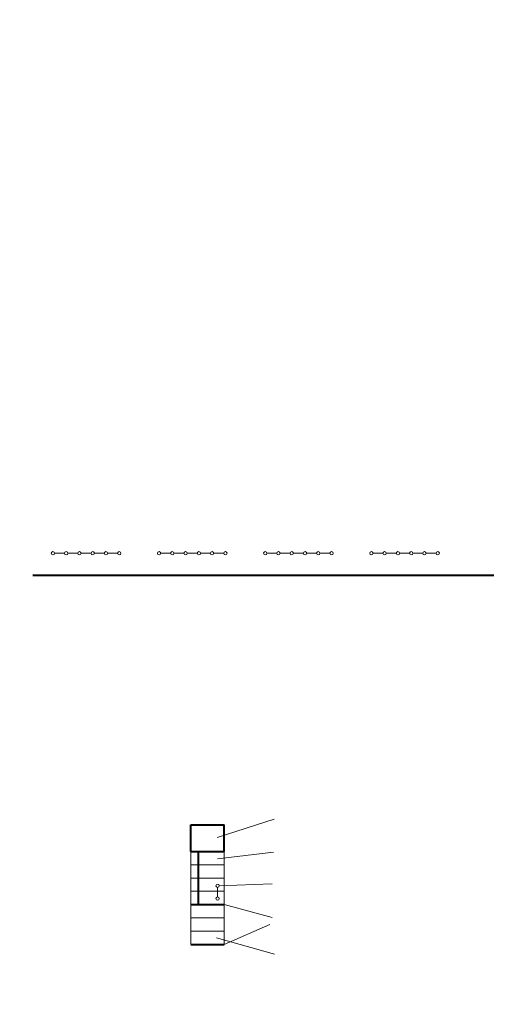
# Model space of a CAD drawing. Header units: millimetres. Extents: x 0 to 630, y 0 to 297.
# Tile 3 of 4: x 294 to 435, y 0 to 297. Entities that reach past the tile are written whole.
import ezdxf

# ---------------------------------------------------------------- set-up
doc = ezdxf.new("R2010")
doc.units = ezdxf.units.MM
doc.linetypes.add('K5LT_BASIC', pattern=[0])
doc.linetypes.add('K5LT_THIN', pattern=[0])

# ---------------------------------------------------------------- blocks, each defined once
blk = doc.blocks.new('U2')
at = {"linetype": 'K5LT_BASIC', "lineweight": 40}
for p, q in [((346.08, 54.09), (356.08, 54.09)), ((346.08, 46.09), (346.08, 54.09)), ((356.08, 46.09), (356.08, 54.09)), ((346.08, 46.09), (356.08, 46.09)), ((346.08, 30.09), (356.08, 30.09)), ((346.08, 18.09), (356.08, 18.09))]:
    blk.add_line(p, q, dxfattribs=at)
at = {"linetype": 'K5LT_THIN', "lineweight": 18}
for p, q in [((346.08, 42.09), (346.08, 46.09)), ((356.08, 42.09), (356.08, 46.09)), ((346.08, 38.09), (346.08, 42.09)), ((346.08, 42.09), (356.08, 42.09)), ((356.08, 38.09), (356.08, 42.09)), ((346.08, 34.09), (346.08, 38.09)), ((346.08, 38.09), (356.08, 38.09)), ((356.08, 34.09), (356.08, 38.09)), ((346.08, 30.09), (346.08, 34.09)), ((346.08, 34.09), (356.08, 34.09)), ((356.08, 30.09), (356.08, 34.09)), ((346.08, 26.09), (346.08, 30.09)), ((356.08, 26.09), (356.08, 30.09)), ((346.08, 22.09), (346.08, 26.09)), ((346.08, 26.09), (356.08, 26.09)), ((356.08, 22.09), (356.08, 26.09)), ((346.08, 18.09), (346.08, 22.09)), ((346.08, 22.09), (356.08, 22.09)), ((356.08, 18.09), (356.08, 22.09))]:
    blk.add_line(p, q, dxfattribs=at)
blk = doc.blocks.new('U8')
at = {"linetype": 'K5LT_THIN', "lineweight": 18}
blk.add_line((354.1, 32.37), (354.1, 35.27), dxfattribs=at)
for centre, start, end in [((354.1, 35.77), 0, 180), ((354.1, 35.77), 180, 0), ((354.1, 31.87), 0, 180), ((354.1, 31.87), 180, 0)]:
    blk.add_arc(centre, 0.5, start, end, dxfattribs=at)
blk = doc.blocks.new('U10')
at = {"linetype": 'K5LT_THIN', "lineweight": 18}
for p, q in [((304.97, 136.07), (307.97, 136.07)), ((308.97, 136.07), (311.97, 136.07)), ((312.97, 136.07), (315.97, 136.07)), ((316.97, 136.07), (319.97, 136.07)), ((320.97, 136.07), (323.97, 136.07))]:
    blk.add_line(p, q, dxfattribs=at)
for centre, start, end in [((304.47, 136.07), 0, 180), ((304.47, 136.07), 180, 0), ((308.47, 136.07), 0, 180), ((308.47, 136.07), 180, 0), ((312.47, 136.07), 0, 180), ((312.47, 136.07), 180, 0), ((316.47, 136.07), 0, 180), ((316.47, 136.07), 180, 0), ((320.47, 136.07), 0, 180), ((320.47, 136.07), 180, 0), ((324.47, 136.07), 0, 180), ((324.47, 136.07), 180, 0)]:
    blk.add_arc(centre, 0.5, start, end, dxfattribs=at)
blk = doc.blocks.new('U11')
at = {"linetype": 'K5LT_THIN', "lineweight": 18}
for p, q in [((336.97, 136.07), (339.97, 136.07)), ((340.97, 136.07), (343.97, 136.07)), ((344.97, 136.07), (347.97, 136.07)), ((348.97, 136.07), (351.97, 136.07)), ((352.97, 136.07), (355.97, 136.07))]:
    blk.add_line(p, q, dxfattribs=at)
for centre, start, end in [((336.47, 136.07), 0, 180), ((336.47, 136.07), 180, 0), ((340.47, 136.07), 0, 180), ((340.47, 136.07), 180, 0), ((344.47, 136.07), 0, 180), ((344.47, 136.07), 180, 0), ((348.47, 136.07), 0, 180), ((348.47, 136.07), 180, 0), ((352.47, 136.07), 0, 180), ((352.47, 136.07), 180, 0), ((356.47, 136.07), 0, 180), ((356.47, 136.07), 180, 0)]:
    blk.add_arc(centre, 0.5, start, end, dxfattribs=at)
blk = doc.blocks.new('U12')
at = {"linetype": 'K5LT_THIN', "lineweight": 18}
for p, q in [((368.97, 136.07), (371.97, 136.07)), ((372.97, 136.07), (375.97, 136.07)), ((376.97, 136.07), (379.97, 136.07)), ((380.97, 136.07), (383.97, 136.07)), ((384.97, 136.07), (387.97, 136.07))]:
    blk.add_line(p, q, dxfattribs=at)
for centre, start, end in [((368.47, 136.07), 0, 180), ((368.47, 136.07), 180, 0), ((372.47, 136.07), 0, 180), ((372.47, 136.07), 180, 0), ((376.47, 136.07), 0, 180), ((376.47, 136.07), 180, 0), ((380.47, 136.07), 0, 180), ((380.47, 136.07), 180, 0), ((384.47, 136.07), 0, 180), ((384.47, 136.07), 180, 0), ((388.47, 136.07), 0, 180), ((388.47, 136.07), 180, 0)]:
    blk.add_arc(centre, 0.5, start, end, dxfattribs=at)
blk = doc.blocks.new('U13')
at = {"linetype": 'K5LT_THIN', "lineweight": 18}
for p, q in [((400.97, 136.07), (403.97, 136.07)), ((404.97, 136.07), (407.97, 136.07)), ((408.97, 136.07), (411.97, 136.07)), ((412.97, 136.07), (415.97, 136.07)), ((416.97, 136.07), (419.97, 136.07))]:
    blk.add_line(p, q, dxfattribs=at)
for centre, start, end in [((400.47, 136.07), 0, 180), ((400.47, 136.07), 180, 0), ((404.47, 136.07), 0, 180), ((404.47, 136.07), 180, 0), ((408.47, 136.07), 0, 180), ((408.47, 136.07), 180, 0), ((412.47, 136.07), 0, 180), ((412.47, 136.07), 180, 0), ((416.47, 136.07), 0, 180), ((416.47, 136.07), 180, 0), ((420.47, 136.07), 0, 180), ((420.47, 136.07), 180, 0)]:
    blk.add_arc(centre, 0.5, start, end, dxfattribs=at)

msp = doc.modelspace()

# ---------------------------------------------------------------- linework, layer by layer
at = {"linetype": 'K5LT_BASIC', "lineweight": 40}
for p, q in [((298.47, 129.47), (618.47, 129.47)), ((348.3, 46.09), (348.3, 30.09))]:
    msp.add_line(p, q, dxfattribs=at)
at = {"linetype": 'K5LT_THIN', "lineweight": 18}
for p, q in [((353.99, 50.33), (371.12, 55.85)), ((354.13, 43.93), (371.01, 45.94)), ((354.6, 35.77), (370.59, 36.38)), ((356.08, 30.09), (370.55, 26.14)), ((356.08, 18.09), (369.85, 24.04)), ((353.79, 20.09), (371.3, 15.16))]:
    msp.add_line(p, q, dxfattribs=at)

# ---------------------------------------------------------------- block references
for name in ['U10', 'U11', 'U12', 'U13', 'U2', 'U8']:
    msp.add_blockref(name, (0, 0))

doc.saveas('drawing.dxf')
